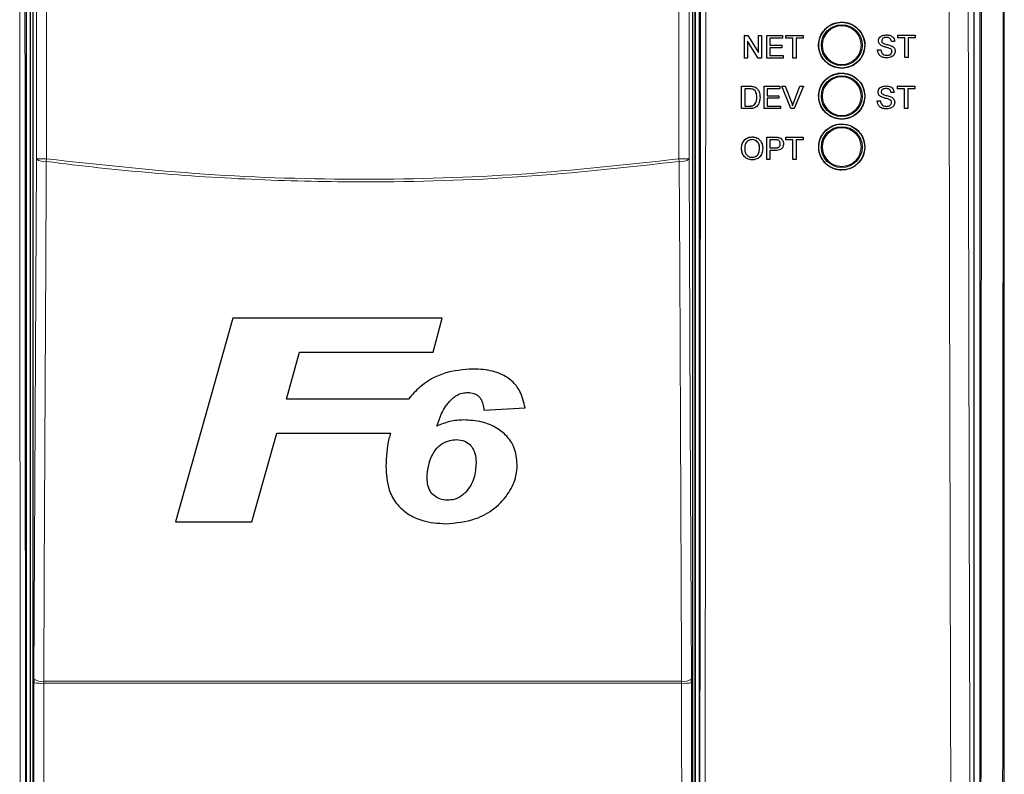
# Paper-space layout 'Blatt3' of a CAD drawing. Header units: millimetres. Extents: x 5 to 418, y 2 to 292.
# Tile 9 of 50: x 63 to 95, y 167 to 192. Entities that reach past the tile are written whole.
import ezdxf

# ---------------------------------------------------------------- set-up
doc = ezdxf.new("R2010")
doc.units = ezdxf.units.MM

psp = doc.layouts.new('Blatt3')

# ---------------------------------------------------------------- linework, layer by layer
at = {"color": 7, "linetype": 'Continuous', "lineweight": 25}
for p, q in [((93.9795, 222.2943), (93.9795, 152.9358)), ((93.8003, 153.114), (93.8003, 198.3266)), ((94.7837, 145.5581), (94.7837, 194.3759)), ((62.8003, 155.6161), (62.8003, 193.2817)), ((62.9337, 155.6149), (62.9337, 193.2483)), ((84.667, 193.2483), (84.667, 155.6149)), ((84.8003, 193.2817), (84.8003, 155.6161)), ((63.0063, 193.0924), (63.0063, 155.7708)), ((84.5944, 155.7708), (84.5944, 193.0924)), ((86.2815, 191.4279), (86.281, 191.4279)), ((86.2815, 190.6945), (86.2815, 191.4279)), ((86.2815, 191.4279), (86.3907, 191.4279)), ((86.3907, 191.4279), (86.7417, 190.8807)), ((86.7417, 191.4279), (86.7414, 191.4279)), ((86.7417, 190.8807), (86.7417, 191.4279)), ((86.7417, 191.4279), (86.845, 191.4279)), ((86.845, 191.4279), (86.845, 190.6945)), ((87.0141, 191.4279), (87.0138, 191.4279)), ((87.0141, 190.6945), (87.0141, 191.4279)), ((87.0141, 191.4279), (87.5306, 191.4279)), ((87.5306, 191.3433), (87.1174, 191.3433)), ((87.1174, 191.3433), (87.1174, 191.1176)), ((87.5306, 191.4279), (87.5306, 191.3433)), ((87.6339, 191.3433), (87.6337, 191.3433)), ((87.6339, 191.4279), (87.6338, 191.4279)), ((87.6339, 191.3433), (87.6339, 191.4279)), ((87.6339, 191.4279), (88.2069, 191.4279)), ((87.8687, 191.3433), (87.6339, 191.3433)), ((87.8687, 190.6945), (87.8687, 191.3433)), ((88.2069, 191.3433), (87.9721, 191.3433)), ((87.9721, 191.3433), (87.9721, 190.6945)), ((88.2069, 191.4279), (88.2069, 191.3433)), ((90.9239, 191.4527), (90.9237, 191.4527)), ((91.299, 191.3587), (91.2985, 191.3587)), ((91.299, 191.4433), (91.2986, 191.4433)), ((91.299, 191.3587), (91.299, 191.4433)), ((91.299, 191.4433), (91.872, 191.4433)), ((91.5338, 191.3587), (91.299, 191.3587)), ((91.5331, 190.71), (91.5331, 191.2992)), ((91.5338, 190.71), (91.5338, 191.3587)), ((91.872, 191.3587), (91.6371, 191.3587)), ((91.6371, 191.3587), (91.6371, 190.71)), ((91.872, 191.4433), (91.872, 191.3587)), ((86.7359, 190.6945), (86.3848, 191.2418)), ((86.3848, 191.2418), (86.3848, 190.6945)), ((87.1174, 191.1176), (87.5025, 191.1176)), ((87.5025, 191.033), (87.1174, 191.033)), ((87.1174, 191.033), (87.1174, 190.7792)), ((87.5025, 191.1176), (87.5025, 191.033)), ((90.6414, 190.9638), (90.6407, 190.9638)), ((90.6414, 190.9638), (90.7447, 190.9638)), ((90.6696, 191.2519), (90.6692, 191.2519)), ((90.7778, 191.0934), (90.7772, 191.0934)), ((91.033, 191.0121), (91.0323, 191.0121)), ((91.0923, 191.2365), (91.0918, 191.2365)), ((91.1956, 191.2365), (91.0923, 191.2365)), ((86.28, 190.6945), (86.28, 190.6955)), ((86.2815, 190.6945), (86.28, 190.6945)), ((86.3848, 190.6945), (86.2815, 190.6945)), ((86.7359, 190.6945), (86.7345, 190.6945)), ((86.845, 190.6945), (86.7359, 190.6945)), ((87.0141, 190.6945), (87.0128, 190.6945)), ((87.5494, 190.6945), (87.0141, 190.6945)), ((87.1174, 190.7792), (87.5494, 190.7792)), ((87.5494, 190.7792), (87.5494, 190.6945)), ((87.8687, 190.6945), (87.8676, 190.6945)), ((87.9721, 190.6945), (87.8687, 190.6945)), ((90.9483, 190.7006), (90.9476, 190.7006)), ((91.1111, 190.9131), (91.1104, 190.9131)), ((91.5338, 190.71), (91.5331, 190.71)), ((91.6371, 190.71), (91.5338, 190.71)), ((86.1922, 189.0391), (86.1934, 189.772)), ((86.1934, 189.772), (86.1924, 189.773)), ((86.1934, 189.772), (86.444, 189.7719)), ((86.2966, 189.6874), (86.2957, 189.1237)), ((86.4451, 189.6874), (86.2966, 189.6874)), ((86.5734, 189.7613), (86.5724, 189.7623)), ((86.6799, 189.7089), (86.6789, 189.7099)), ((86.6937, 189.6964), (86.6925, 189.6975)), ((86.9262, 189.7718), (86.9251, 189.7728)), ((86.9251, 189.0389), (86.9262, 189.7718)), ((86.9262, 189.7718), (87.443, 189.7716)), ((87.0294, 189.6872), (87.0291, 189.4617)), ((87.4428, 189.6871), (87.0294, 189.6872)), ((87.443, 189.7716), (87.4418, 189.7727)), ((87.443, 189.7716), (87.4428, 189.6871)), ((87.5095, 189.7716), (87.5083, 189.7727)), ((87.8039, 189.0386), (87.5095, 189.7716)), ((87.5095, 189.7716), (87.6215, 189.7716)), ((87.6215, 189.7716), (87.6203, 189.7727)), ((87.6215, 189.7716), (87.82, 189.2462)), ((87.8988, 189.2474), (88.0995, 189.7726)), ((87.9, 189.2462), (88.1007, 189.7714)), ((88.2127, 189.7714), (87.9159, 189.0386)), ((88.1007, 189.7714), (88.0995, 189.7726)), ((88.0995, 189.7726), (88.2115, 189.7726)), ((88.1007, 189.7714), (88.2127, 189.7714)), ((88.2127, 189.7714), (88.2115, 189.7726)), ((90.91, 189.7816), (90.9099, 189.7816)), ((91.2851, 189.6876), (91.2846, 189.6876)), ((91.2851, 189.7722), (91.2847, 189.7722)), ((91.2851, 189.6876), (91.2851, 189.7722)), ((91.2851, 189.7722), (91.8581, 189.7722)), ((91.5199, 189.6876), (91.2851, 189.6876)), ((91.5199, 189.0389), (91.5199, 189.6876)), ((91.8581, 189.6876), (91.6233, 189.6876)), ((91.6233, 189.6876), (91.6233, 189.0389)), ((91.8581, 189.7722), (91.8581, 189.6876)), ((86.6908, 189.411), (86.6898, 189.412)), ((87.029, 189.3771), (87.0286, 189.1234)), ((87.4142, 189.377), (87.029, 189.3771)), ((87.0291, 189.4617), (87.4143, 189.4616)), ((87.4143, 189.4616), (87.4132, 189.4626)), ((87.4143, 189.4616), (87.4142, 189.377)), ((90.6557, 189.5808), (90.6553, 189.5808)), ((90.7638, 189.4223), (90.7633, 189.4223)), ((91.0784, 189.5654), (91.0779, 189.5654)), ((91.1817, 189.5654), (91.0784, 189.5654)), ((91.5192, 189.0389), (91.5192, 189.6291)), ((86.1922, 189.0391), (86.1913, 189.04)), ((86.4547, 189.039), (86.1922, 189.0391)), ((86.2957, 189.1237), (86.4468, 189.1236)), ((86.6199, 189.1754), (86.619, 189.1763)), ((86.9251, 189.0389), (86.9241, 189.0399)), ((87.4606, 189.0387), (86.9251, 189.0389)), ((87.0286, 189.1234), (87.4608, 189.1233)), ((87.4608, 189.1233), (87.4597, 189.1244)), ((87.4608, 189.1233), (87.4606, 189.0387)), ((87.8039, 189.0386), (87.8027, 189.0398)), ((87.9159, 189.0386), (87.8039, 189.0386)), ((87.9, 189.2462), (87.8988, 189.2474)), ((90.6275, 189.2927), (90.6268, 189.2927)), ((90.6275, 189.2927), (90.7308, 189.2927)), ((90.9344, 189.0295), (90.9337, 189.0295)), ((91.0191, 189.3411), (91.0184, 189.3411)), ((91.0972, 189.2421), (91.0965, 189.2421)), ((91.5199, 189.0389), (91.5192, 189.0389)), ((91.6233, 189.0389), (91.5199, 189.0389)), ((86.5376, 188.1116), (86.5362, 188.1129)), ((87.0142, 187.7565), (87.0148, 188.1035)), ((87.0162, 188.1022), (87.0148, 188.1035)), ((87.0148, 188.1035), (87.284, 188.1035)), ((87.015, 187.3694), (87.0162, 188.1022)), ((87.0162, 188.1022), (87.2854, 188.1022)), ((87.394, 188.0953), (87.3926, 188.0966)), ((87.6346, 188.0305), (87.6347, 188.1035)), ((87.6362, 188.1022), (87.6347, 188.1035)), ((87.6347, 188.1035), (88.2077, 188.1035)), ((87.636, 188.0177), (87.6362, 188.1022)), ((87.6362, 188.1022), (88.2091, 188.1022)), ((88.2091, 188.1022), (88.2077, 188.1035)), ((88.2091, 188.1022), (88.209, 188.0177)), ((87.1194, 188.0177), (87.119, 187.7546)), ((87.119, 187.7546), (87.2957, 187.7546)), ((87.2944, 188.0177), (87.1194, 188.0177)), ((87.4574, 187.8886), (87.4559, 187.8899)), ((87.4964, 188.0498), (87.4948, 188.0513)), ((87.636, 188.0177), (87.6346, 188.0189)), ((87.8709, 188.0177), (87.636, 188.0177)), ((87.8698, 187.3694), (87.8709, 188.0177)), ((87.9742, 188.0177), (87.9731, 187.3694)), ((88.209, 188.0177), (87.9742, 188.0177)), ((86.189, 187.7261), (86.1876, 187.7274)), ((86.5357, 187.4446), (86.5342, 187.4459)), ((86.7808, 187.7354), (86.7794, 187.7366)), ((87.1188, 187.6701), (87.1184, 187.3694)), ((87.2983, 187.6701), (87.1188, 187.6701)), ((87.015, 187.3694), (87.0137, 187.3706)), ((87.1184, 187.3694), (87.015, 187.3694)), ((87.8698, 187.3694), (87.8685, 187.3706)), ((87.9731, 187.3694), (87.8698, 187.3694)), ((69.5484, 182.1838), (67.6774, 175.5171)), ((76.3954, 182.1838), (69.5484, 182.1838)), ((76.1016, 181.0727), (76.3954, 182.1838)), ((71.3046, 179.5342), (71.7373, 181.0727)), ((71.7373, 181.0727), (76.1016, 181.0727)), ((75.2921, 179.5342), (71.3046, 179.5342)), ((77.7628, 179.171), (79.1089, 179.2521)), ((70.1788, 175.5171), (70.9934, 178.4231)), ((70.9934, 178.4231), (74.7078, 178.4231)), ((67.6774, 175.5171), (70.1788, 175.5171)), ((63.0488, 170.3834), (63.0484, 170.2524)), ((84.5523, 170.2524), (84.5519, 170.3834))]:
    psp.add_line(p, q, dxfattribs=at)
at = {"color": 7, "linetype": 'Continuous', "lineweight": 18}
for p, q in [((62.9191, 193.2483), (62.9191, 155.6149)), ((84.6816, 155.6149), (84.6816, 193.2483)), ((63.1284, 187.3952), (63.1284, 192.9702)), ((63.4617, 192.9702), (63.4617, 187.3952)), ((84.1389, 187.3952), (84.1389, 192.9702)), ((84.4722, 192.9702), (84.4722, 187.3952)), ((86.444, 189.7719), (86.4429, 189.7729)), ((86.4468, 189.1236), (86.4458, 189.1245)), ((87.2854, 188.1022), (87.284, 188.1035)), ((87.2957, 187.7546), (87.2943, 187.7559)), ((63.1284, 187.3952), (63.4617, 187.3952)), ((63.4506, 187.3089), (63.4617, 187.3952)), ((84.15, 187.3089), (84.1389, 187.3952)), ((84.4722, 187.3952), (84.1389, 187.3952)), ((63.0326, 155.7972), (63.0484, 170.2524)), ((63.3699, 170.2316), (63.3707, 170.2971)), ((84.2307, 170.2316), (63.3699, 170.2316)), ((63.3707, 170.2971), (84.23, 170.2971)), ((84.2307, 170.2316), (84.23, 170.2971)), ((84.5523, 170.2524), (84.568, 155.7972))]:
    psp.add_line(p, q, dxfattribs=at)
at = {"color": 7, "linetype": 'Continuous', "lineweight": 18, "flags": 128}
for points in [[(63.0488, 170.3834), (63.0887, 178.9112), (63.1284, 187.3952)], [(63.4506, 187.3089), (63.4476, 186.6651), (63.4355, 184.0895), (63.3871, 173.7872), (63.3707, 170.2971)], [(84.23, 170.2971), (84.2269, 170.941), (84.2148, 173.5166), (84.1664, 183.8189), (84.15, 187.3089)], [(84.4722, 187.3952), (84.512, 178.9112), (84.5519, 170.3834)], [(63.3699, 170.2316), (63.3692, 169.5663), (63.3663, 166.9048), (63.3541, 155.7764)], [(84.2465, 155.7764), (84.2458, 156.4418), (84.2429, 159.1032), (84.2307, 170.2316)]]:
    psp.add_lwpolyline(points, dxfattribs=at)
at = {"color": 7, "linetype": 'Continuous', "lineweight": 25}
for centre, radius in [((89.467, 191.1149), 0.75), ((89.467, 191.1149), 0.6667), ((89.467, 189.4483), 0.75), ((89.467, 189.4483), 0.6667), ((89.467, 187.7816), 0.75), ((89.467, 187.7816), 0.6667)]:
    psp.add_circle(centre, radius, dxfattribs=at)
at = {"color": 7, "linetype": 'Continuous', "lineweight": 18}
for centre in [(89.467, 191.1149), (89.467, 189.4483), (89.467, 187.7816)]:
    psp.add_circle(centre, 0.6316, dxfattribs=at)
for centre, radius, start, end in [((63.3814, 187.6953), 0.3925, 229.8636, 280.15468), ((84.2192, 187.6953), 0.3925, 259.84532, 310.1364), ((63.3016, 170.6831), 0.3921, 229.84864, 280.14668), ((84.299, 170.6831), 0.3921, 259.85332, 310.15136), ((63.2952, 171.5749), 1.3454, 259.42891, 273.18402), ((84.3054, 171.5749), 1.3454, 266.81598, 280.57109)]:
    psp.add_arc(centre, radius, start, end, dxfattribs=at)
for points, knots in [([(93.0765, 153.1664), (93.075, 153.6098), (93.0671, 155.827), (93.0361, 165.1419), (92.9998, 178.4462), (92.9808, 189.9837), (92.9735, 194.413)], [0, 0, 0, 0, 0.0322876, 0.1614382, 0.6780666, 1, 1, 1, 1]), ([(93.6006, 194.4313), (93.6123, 187.5577), (93.6357, 173.8078), (93.6807, 160.0776), (93.7032, 153.2111)], [0, 0, 0, 0, 0.4998997, 1, 1, 1, 1]), ([(94.0077, 152.9075), (94.0115, 156.646), (94.0191, 164.1235), (94.0301, 177.9763), (94.0349, 188.0946), (94.038, 194.469)], [0, 0, 0, 0, 0.2700569, 0.5401438, 1, 1, 1, 1]), ([(94.7464, 194.3759), (94.7433, 188.0236), (94.7385, 177.9256), (94.7275, 164.0902), (94.7199, 156.6081), (94.7161, 152.8669)], [0, 0, 0, 0, 0.4588365, 0.7294033, 1, 1, 1, 1]), ([(62.612, 155.525), (62.6119, 155.6359), (62.6113, 156.1903), (62.6087, 158.5189), (62.5988, 167.8354), (62.5885, 179.8807), (62.583, 190.1562), (62.5812, 193.3237)], [0, 0, 0, 0, 0.0088087, 0.0440433, 0.1849823, 0.7487663, 1, 1, 1, 1]), ([(62.7535, 193.3285), (62.7552, 190.1776), (62.7587, 183.8757), (62.7657, 174.4259), (62.774, 164.9782), (62.7809, 158.6834), (62.7843, 155.5358)], [0, 0, 0, 0, 0.24994801, 0.4999168, 0.749948, 1, 1, 1, 1]), ([(84.8163, 155.5358), (84.823, 161.8295), (84.8362, 174.419), (84.8435, 187.0246), (84.8471, 193.3285)], [0, 0, 0, 0, 0.4999168, 1, 1, 1, 1]), ([(85.0194, 193.3237), (85.0194, 193.2127), (85.0191, 192.6573), (85.0179, 190.325), (85.0126, 180.9963), (85.0032, 168.9487), (84.9921, 158.6879), (84.9886, 155.525)], [0, 0, 0, 0, 0.0088087, 0.0440433, 0.1849823, 0.7487663, 1, 1, 1, 1]), ([(84.15, 187.3089), (82.4432, 187.1206), (79.0226, 186.7431), (74.9993, 186.6269), (71.5354, 186.6603), (68.6341, 186.7857), (65.7456, 187.0287), (64.0211, 187.2393), (63.4506, 187.3089)], [0, 0, 0, 0, 0.24814358, 0.4972894, 0.58114341, 0.7488807, 0.91692928, 1, 1, 1, 1]), ([(63.4617, 187.3952), (65.1852, 187.205), (68.6392, 186.8238), (73.8304, 186.6817), (79.0098, 186.8285), (82.4269, 187.206), (84.1389, 187.3952)], [0, 0, 0, 0, 0.25082221, 0.50268195, 0.75083429, 1, 1, 1, 1])]:
    psp.add_open_spline(points, degree=3, knots=knots, dxfattribs=at)
at = {"color": 7, "linetype": 'Continuous', "lineweight": 25}
for points, knots in [([(88.9324, 191.6502), (88.8782, 191.5843), (88.7699, 191.4526), (88.7018, 191.201), (88.7153, 190.9441), (88.8145, 190.7051), (88.9869, 190.5125), (89.2137, 190.3876), (89.4692, 190.345), (89.7243, 190.3895), (89.9501, 190.5159), (90.1212, 190.7098), (90.2184, 190.9492), (90.2311, 191.2071), (90.1578, 191.4547), (90.0065, 191.6644), (89.7943, 191.8123), (89.5445, 191.8818), (89.2868, 191.8637), (89.076, 191.7766), (88.9723, 191.6853), (88.9324, 191.6502)], [0, 0, 0, 0, 0.05356912, 0.10713778, 0.16072478, 0.21437646, 0.26810738, 0.32189954, 0.37570971, 0.42948642, 0.48319093, 0.5368144, 0.59038353, 0.64395056, 0.69757055, 0.75127575, 0.80505943, 0.85887833, 0.91267304, 0.96639642, 1, 1, 1, 1]), ([(90.6689, 191.2519), (90.6714, 191.2745), (90.6763, 191.3197), (90.7128, 191.3789), (90.7921, 191.4401), (90.8692, 191.4475), (90.9233, 191.4527)], [0, 0, 0, 0, 0.1870287, 0.3741238, 0.5611402, 1, 1, 1, 1]), ([(90.6696, 191.2519), (90.672, 191.2745), (90.6769, 191.3197), (90.7135, 191.3789), (90.7928, 191.4401), (90.8699, 191.4475), (90.9239, 191.4527)], [0, 0, 0, 0, 0.1870287, 0.3741238, 0.5611402, 1, 1, 1, 1]), ([(90.9281, 191.3681), (90.9081, 191.3674), (90.8683, 191.3659), (90.8154, 191.3454), (90.7794, 191.3057), (90.7751, 191.2743), (90.7729, 191.2586)], [0, 0, 0, 0, 0.2812903, 0.5608202, 0.7806803, 1, 1, 1, 1]), ([(90.9239, 191.4527), (90.9603, 191.4504), (91.0327, 191.4458), (91.1265, 191.3997), (91.1838, 191.3218), (91.1917, 191.2649), (91.1956, 191.2365)], [0, 0, 0, 0, 0.2807972, 0.5601508, 0.7798767, 1, 1, 1, 1]), ([(91.0916, 191.2365), (91.0877, 191.2584), (91.0798, 191.3021), (91.0207, 191.362), (90.9628, 191.3658), (90.9274, 191.3681)], [0, 0, 0, 0, 0.2810967, 0.5602874, 1, 1, 1, 1]), ([(91.0923, 191.2365), (91.0884, 191.2584), (91.0805, 191.3021), (91.0214, 191.362), (90.9635, 191.3658), (90.9281, 191.3681)], [0, 0, 0, 0, 0.2810967, 0.5602874, 1, 1, 1, 1]), ([(90.9476, 190.7006), (90.9049, 190.7027), (90.8198, 190.7071), (90.7126, 190.7684), (90.6522, 190.8636), (90.6445, 190.9304), (90.6407, 190.9638)], [0, 0, 0, 0, 0.2808135, 0.5595629, 0.7796198, 1, 1, 1, 1]), ([(90.9483, 190.7006), (90.9056, 190.7027), (90.8205, 190.7071), (90.7133, 190.7684), (90.6529, 190.8636), (90.6452, 190.9304), (90.6414, 190.9638)], [0, 0, 0, 0, 0.28081353, 0.55956288, 0.77961982, 1, 1, 1, 1]), ([(90.7771, 191.0934), (90.7606, 191.1027), (90.7277, 191.1214), (90.6806, 191.1729), (90.6733, 191.222), (90.6689, 191.2519)], [0, 0, 0, 0, 0.2814452, 0.5622732, 1, 1, 1, 1]), ([(90.7778, 191.0934), (90.7613, 191.1027), (90.7284, 191.1214), (90.6813, 191.1729), (90.674, 191.222), (90.6696, 191.2519)], [0, 0, 0, 0, 0.2814452, 0.5622732, 1, 1, 1, 1]), ([(90.7447, 190.9638), (90.7489, 190.9358), (90.7572, 190.8801), (90.8115, 190.8192), (90.878, 190.7898), (90.9218, 190.7867), (90.9438, 190.7852)], [0, 0, 0, 0, 0.28063197, 0.55867442, 0.77919731, 1, 1, 1, 1]), ([(90.7729, 191.2586), (90.7742, 191.245), (90.7764, 191.2205), (90.7922, 191.202), (90.7992, 191.1939)], [0, 0, 0, 0, 0.5596169, 1, 1, 1, 1]), ([(91.0323, 191.0121), (91.0034, 191.0214), (90.9557, 191.0368), (90.8881, 191.0538), (90.8313, 191.0701), (90.7952, 191.0856), (90.7771, 191.0934)], [0, 0, 0, 0, 0.3399393, 0.5600249, 0.7800825, 1, 1, 1, 1]), ([(91.033, 191.0121), (91.0041, 191.0214), (90.9564, 191.0368), (90.8888, 191.0538), (90.832, 191.0701), (90.7958, 191.0856), (90.7778, 191.0934)], [0, 0, 0, 0, 0.33993933, 0.56002492, 0.78008245, 1, 1, 1, 1]), ([(90.7992, 191.1939), (90.8301, 191.1784), (90.8813, 191.1528), (90.9591, 191.136), (91.0242, 191.1189), (91.0663, 191.1032), (91.0873, 191.0954)], [0, 0, 0, 0, 0.3384083, 0.5589741, 0.7795351, 1, 1, 1, 1]), ([(91.1104, 190.9131), (91.1092, 190.9258), (91.1069, 190.9511), (91.08, 190.9896), (91.0504, 191.0036), (91.0323, 191.0121)], [0, 0, 0, 0, 0.2800885, 0.5599705, 1, 1, 1, 1]), ([(91.1111, 190.9131), (91.1099, 190.9258), (91.1075, 190.9511), (91.0807, 190.9896), (91.0511, 191.0036), (91.033, 191.0121)], [0, 0, 0, 0, 0.2800885, 0.5599705, 1, 1, 1, 1]), ([(91.0873, 191.0954), (91.1067, 191.0856), (91.1455, 191.0659), (91.1875, 191.0209), (91.2109, 190.9693), (91.2133, 190.9352), (91.2144, 190.9181)], [0, 0, 0, 0, 0.2803713, 0.5599089, 0.7798589, 1, 1, 1, 1]), ([(90.9431, 190.7852), (90.9651, 190.7866), (91.0089, 190.7893), (91.0656, 190.8163), (91.1029, 190.8614), (91.1079, 190.8959), (91.1104, 190.9131)], [0, 0, 0, 0, 0.2809172, 0.5608127, 0.7805018, 1, 1, 1, 1]), ([(90.9438, 190.7852), (90.9657, 190.7866), (91.0096, 190.7893), (91.0663, 190.8163), (91.1036, 190.8614), (91.1086, 190.8959), (91.1111, 190.9131)], [0, 0, 0, 0, 0.28091717, 0.56081274, 0.7805018, 1, 1, 1, 1]), ([(91.2144, 190.9181), (91.2086, 190.8824), (91.1968, 190.8109), (91.0975, 190.7177), (91.0049, 190.7071), (90.9483, 190.7006)], [0, 0, 0, 0, 0.2799417, 0.5600797, 1, 1, 1, 1]), ([(88.9326, 189.9825), (88.8786, 189.9167), (88.7705, 189.785), (88.7026, 189.5337), (88.7163, 189.2771), (88.8156, 189.0385), (88.9879, 188.8462), (89.2146, 188.7217), (89.4698, 188.6793), (89.7246, 188.7239), (89.95, 188.8504), (90.1207, 189.0442), (90.2176, 189.2833), (90.2301, 189.5409), (90.1567, 189.7882), (90.0055, 189.9975), (89.7933, 190.1451), (89.5438, 190.2143), (89.2865, 190.196), (89.0759, 190.1088), (88.9724, 190.0176), (88.9326, 189.9825)], [0, 0, 0, 0, 0.053566, 0.1071314, 0.1607186, 0.214375, 0.2681131, 0.3219118, 0.3757251, 0.4295001, 0.4831988, 0.5368148, 0.5903782, 0.6439436, 0.697567, 0.7512791, 0.8050701, 0.8588935, 0.9126879, 0.9664063, 1, 1, 1, 1]), ([(86.444, 189.7719), (86.4683, 189.7718), (86.5118, 189.7716), (86.5546, 189.7645), (86.5734, 189.7613)], [0, 0, 0, 0, 0.56017401, 1, 1, 1, 1]), ([(86.5662, 189.6722), (86.544, 189.6777), (86.5042, 189.6874), (86.4632, 189.6874), (86.4451, 189.6874)], [0, 0, 0, 0, 0.5592546, 1, 1, 1, 1]), ([(86.5722, 189.7625), (86.5939, 189.7563), (86.6327, 189.7451), (86.6646, 189.7208), (86.6787, 189.71)], [0, 0, 0, 0, 0.5598465, 1, 1, 1, 1]), ([(86.5734, 189.7613), (86.5951, 189.7551), (86.6339, 189.744), (86.6659, 189.7196), (86.6799, 189.7089)], [0, 0, 0, 0, 0.5598465, 1, 1, 1, 1]), ([(86.6799, 189.7089), (86.7014, 189.6866), (86.7445, 189.6419), (86.7861, 189.5373), (86.7911, 189.4579), (86.7941, 189.4093)], [0, 0, 0, 0, 0.279769, 0.5599289, 1, 1, 1, 1]), ([(90.655, 189.5808), (90.6574, 189.6034), (90.6624, 189.6486), (90.6989, 189.7079), (90.7782, 189.769), (90.8553, 189.7764), (90.9094, 189.7816)], [0, 0, 0, 0, 0.1870287, 0.3741238, 0.5611402, 1, 1, 1, 1]), ([(90.6557, 189.5808), (90.6581, 189.6034), (90.663, 189.6486), (90.6996, 189.7079), (90.7789, 189.769), (90.856, 189.7764), (90.91, 189.7816)], [0, 0, 0, 0, 0.1870287, 0.3741238, 0.5611402, 1, 1, 1, 1]), ([(90.9142, 189.697), (90.8942, 189.6963), (90.8544, 189.6949), (90.8015, 189.6743), (90.7654, 189.6347), (90.7611, 189.6033), (90.759, 189.5876)], [0, 0, 0, 0, 0.28129027, 0.56082021, 0.78068028, 1, 1, 1, 1]), ([(90.91, 189.7816), (90.9464, 189.7793), (91.0188, 189.7748), (91.1126, 189.7287), (91.1699, 189.6508), (91.1778, 189.5939), (91.1817, 189.5654)], [0, 0, 0, 0, 0.28079722, 0.56015084, 0.77987671, 1, 1, 1, 1]), ([(91.0777, 189.5654), (91.0738, 189.5873), (91.0659, 189.631), (91.0068, 189.691), (90.9489, 189.6947), (90.9135, 189.697)], [0, 0, 0, 0, 0.2810967, 0.5602874, 1, 1, 1, 1]), ([(91.0784, 189.5654), (91.0745, 189.5873), (91.0666, 189.631), (91.0075, 189.691), (90.9496, 189.6947), (90.9142, 189.697)], [0, 0, 0, 0, 0.2810967, 0.5602874, 1, 1, 1, 1]), ([(86.7941, 189.4093), (86.7903, 189.3558), (86.7828, 189.2491), (86.708, 189.1113), (86.5813, 189.0442), (86.497, 189.0408), (86.4547, 189.039)], [0, 0, 0, 0, 0.28084, 0.5599517, 0.7790685, 1, 1, 1, 1]), ([(86.6908, 189.411), (86.6876, 189.4691), (86.6831, 189.5502), (86.6247, 189.6377), (86.5857, 189.6607), (86.5662, 189.6722)], [0, 0, 0, 0, 0.5591497, 0.7800403, 1, 1, 1, 1]), ([(86.6896, 189.4121), (86.6855, 189.4693), (86.6799, 189.549), (86.6368, 189.624), (86.616, 189.6379), (86.614, 189.6393)], [0, 0, 0, 0, 0.6949859, 0.9695382, 1, 1, 1, 1]), ([(86.6187, 189.1765), (86.6433, 189.2172), (86.6874, 189.29), (86.6889, 189.3747), (86.6896, 189.4121)], [0, 0, 0, 0, 0.5574522, 1, 1, 1, 1]), ([(86.6199, 189.1754), (86.6445, 189.216), (86.6886, 189.2889), (86.6901, 189.3735), (86.6908, 189.411)], [0, 0, 0, 0, 0.55745225, 1, 1, 1, 1]), ([(90.7632, 189.4223), (90.7467, 189.4317), (90.7138, 189.4503), (90.6667, 189.5018), (90.6594, 189.5509), (90.655, 189.5808)], [0, 0, 0, 0, 0.2814452, 0.5622732, 1, 1, 1, 1]), ([(90.7638, 189.4223), (90.7474, 189.4317), (90.7145, 189.4503), (90.6674, 189.5018), (90.6601, 189.5509), (90.6557, 189.5808)], [0, 0, 0, 0, 0.2814452, 0.5622732, 1, 1, 1, 1]), ([(90.759, 189.5876), (90.7603, 189.5739), (90.7625, 189.5495), (90.7783, 189.531), (90.7853, 189.5228)], [0, 0, 0, 0, 0.5596169, 1, 1, 1, 1]), ([(91.0184, 189.3411), (90.9895, 189.3504), (90.9418, 189.3657), (90.8742, 189.3827), (90.8174, 189.399), (90.7813, 189.4146), (90.7632, 189.4223)], [0, 0, 0, 0, 0.3399393, 0.5600249, 0.7800825, 1, 1, 1, 1]), ([(91.0191, 189.3411), (90.9902, 189.3504), (90.9425, 189.3657), (90.8749, 189.3827), (90.8181, 189.399), (90.7819, 189.4146), (90.7638, 189.4223)], [0, 0, 0, 0, 0.33993933, 0.56002492, 0.78008245, 1, 1, 1, 1]), ([(90.7853, 189.5228), (90.8162, 189.5073), (90.8674, 189.4817), (90.9452, 189.4649), (91.0103, 189.4478), (91.0524, 189.4322), (91.0734, 189.4244)], [0, 0, 0, 0, 0.3384083, 0.5589741, 0.7795351, 1, 1, 1, 1]), ([(91.0734, 189.4244), (91.0928, 189.4145), (91.1315, 189.3949), (91.1736, 189.3498), (91.197, 189.2983), (91.1994, 189.2641), (91.2005, 189.2471)], [0, 0, 0, 0, 0.2803713, 0.5599089, 0.7798589, 1, 1, 1, 1]), ([(86.4456, 189.1248), (86.4812, 189.1248), (86.5445, 189.1248), (86.5961, 189.1608), (86.6187, 189.1765)], [0, 0, 0, 0, 0.561861, 1, 1, 1, 1]), ([(86.4468, 189.1236), (86.4824, 189.1236), (86.5457, 189.1237), (86.5973, 189.1596), (86.6199, 189.1754)], [0, 0, 0, 0, 0.561861, 1, 1, 1, 1]), ([(87.82, 189.2462), (87.8282, 189.2244), (87.8428, 189.1853), (87.8548, 189.1454), (87.8601, 189.1279)], [0, 0, 0, 0, 0.5599982, 1, 1, 1, 1]), ([(87.8589, 189.129), (87.8657, 189.1513), (87.8778, 189.1912), (87.8924, 189.2302), (87.8988, 189.2474)], [0, 0, 0, 0, 0.5599723, 1, 1, 1, 1]), ([(87.8601, 189.1279), (87.8669, 189.1502), (87.879, 189.19), (87.8936, 189.229), (87.9, 189.2462)], [0, 0, 0, 0, 0.5599723, 1, 1, 1, 1]), ([(90.9337, 189.0295), (90.891, 189.0317), (90.8059, 189.036), (90.6987, 189.0974), (90.6383, 189.1926), (90.6306, 189.2593), (90.6268, 189.2927)], [0, 0, 0, 0, 0.2808135, 0.5595629, 0.7796198, 1, 1, 1, 1]), ([(90.9344, 189.0295), (90.8917, 189.0317), (90.8065, 189.036), (90.6994, 189.0974), (90.639, 189.1926), (90.6313, 189.2593), (90.6275, 189.2927)], [0, 0, 0, 0, 0.28081353, 0.55956288, 0.77961982, 1, 1, 1, 1]), ([(90.7308, 189.2927), (90.735, 189.2648), (90.7433, 189.2091), (90.7976, 189.1481), (90.8641, 189.1187), (90.9079, 189.1156), (90.9299, 189.1141)], [0, 0, 0, 0, 0.280632, 0.5586744, 0.7791973, 1, 1, 1, 1]), ([(90.9292, 189.1141), (90.9512, 189.1155), (90.995, 189.1183), (91.0517, 189.1452), (91.0891, 189.1904), (91.094, 189.2248), (91.0965, 189.2421)], [0, 0, 0, 0, 0.2809172, 0.5608127, 0.7805018, 1, 1, 1, 1]), ([(90.9299, 189.1141), (90.9518, 189.1155), (90.9957, 189.1183), (91.0524, 189.1452), (91.0897, 189.1904), (91.0947, 189.2248), (91.0972, 189.2421)], [0, 0, 0, 0, 0.28091717, 0.56081274, 0.7805018, 1, 1, 1, 1]), ([(91.2005, 189.2471), (91.1947, 189.2113), (91.1829, 189.1399), (91.0836, 189.0467), (90.991, 189.036), (90.9344, 189.0295)], [0, 0, 0, 0, 0.2799417, 0.5600797, 1, 1, 1, 1]), ([(91.0965, 189.2421), (91.0953, 189.2547), (91.093, 189.28), (91.0661, 189.3186), (91.0365, 189.3325), (91.0184, 189.3411)], [0, 0, 0, 0, 0.2800885, 0.5599705, 1, 1, 1, 1]), ([(91.0972, 189.2421), (91.096, 189.2547), (91.0936, 189.28), (91.0668, 189.3186), (91.0372, 189.3325), (91.0191, 189.3411)], [0, 0, 0, 0, 0.2800885, 0.5599705, 1, 1, 1, 1]), ([(88.933, 188.3148), (88.879, 188.249), (88.7711, 188.1175), (88.7035, 187.8665), (88.7174, 187.6102), (88.8166, 187.372), (88.9889, 187.18), (89.2154, 187.0558), (89.4703, 187.0136), (89.7248, 187.0584), (89.9498, 187.1848), (90.1202, 187.3785), (90.2168, 187.6173), (90.2291, 187.8746), (90.1556, 188.1215), (90.0044, 188.3305), (89.7925, 188.4778), (89.5432, 188.5467), (89.2862, 188.5283), (89.076, 188.4411), (88.9727, 188.3499), (88.933, 188.3148)], [0, 0, 0, 0, 0.053563, 0.1071253, 0.1607129, 0.2143741, 0.2681195, 0.3219247, 0.375741, 0.4295142, 0.4832069, 0.5368154, 0.590373, 0.6439371, 0.697564, 0.7512832, 0.8050816, 0.8589094, 0.9127032, 0.9664164, 1, 1, 1, 1]), ([(86.1876, 187.7274), (86.1913, 187.7824), (86.1987, 187.8921), (86.2844, 188.0253), (86.4068, 188.1024), (86.4931, 188.1094), (86.5362, 188.1129)], [0, 0, 0, 0, 0.2805704, 0.5595746, 0.7795608, 1, 1, 1, 1]), ([(86.189, 187.7261), (86.1927, 187.7811), (86.2001, 187.8908), (86.2859, 188.024), (86.4083, 188.1011), (86.4945, 188.1081), (86.5376, 188.1116)], [0, 0, 0, 0, 0.2805704, 0.5595746, 0.7795608, 1, 1, 1, 1]), ([(86.5362, 188.1129), (86.593, 188.111), (86.6605, 188.1088), (86.7079, 188.0658), (86.7154, 188.0589)], [0, 0, 0, 0, 0.8404856, 1, 1, 1, 1]), ([(86.5376, 188.1116), (86.5916, 188.1053), (86.6993, 188.0926), (86.8178, 187.989), (86.8758, 187.8615), (86.8813, 187.7769), (86.8841, 187.7346)], [0, 0, 0, 0, 0.2795644, 0.5585841, 0.7790872, 1, 1, 1, 1]), ([(87.284, 188.1035), (87.3043, 188.1034), (87.3407, 188.1033), (87.3767, 188.0986), (87.3926, 188.0966)], [0, 0, 0, 0, 0.5601005, 1, 1, 1, 1]), ([(87.2854, 188.1022), (87.3058, 188.1021), (87.3421, 188.102), (87.3781, 188.0974), (87.394, 188.0953)], [0, 0, 0, 0, 0.5601005, 1, 1, 1, 1]), ([(87.3926, 188.0966), (87.4202, 188.0914), (87.4587, 188.0842), (87.4842, 188.0559), (87.4914, 188.0478)], [0, 0, 0, 0, 0.71608878, 1, 1, 1, 1]), ([(87.394, 188.0953), (87.4205, 188.0888), (87.4735, 188.0759), (87.528, 188.0195), (87.5562, 187.9553), (87.5592, 187.9128), (87.5607, 187.8916)], [0, 0, 0, 0, 0.280013, 0.5589104, 0.7793956, 1, 1, 1, 1]), ([(86.5381, 188.0271), (86.4969, 188.0215), (86.4147, 188.0105), (86.3017, 187.8997), (86.2959, 187.7913), (86.2924, 187.725)], [0, 0, 0, 0, 0.2801277, 0.5596529, 1, 1, 1, 1]), ([(86.7808, 187.7354), (86.7784, 187.7754), (86.7735, 187.8551), (86.7188, 187.9561), (86.6322, 188.0172), (86.5695, 188.0238), (86.5381, 188.0271)], [0, 0, 0, 0, 0.2807967, 0.5600682, 0.779984, 1, 1, 1, 1]), ([(86.7794, 187.7366), (86.7768, 187.7763), (86.7716, 187.8554), (86.7216, 187.9555), (86.6646, 187.9884), (86.6422, 188.0013)], [0, 0, 0, 0, 0.37920083, 0.75634198, 1, 1, 1, 1]), ([(87.2943, 187.7559), (87.3167, 187.7567), (87.3614, 187.7582), (87.4216, 187.7847), (87.4522, 187.8369), (87.4547, 187.8722), (87.4559, 187.8899)], [0, 0, 0, 0, 0.28140074, 0.55975287, 0.77935575, 1, 1, 1, 1]), ([(87.3787, 188.0112), (87.3631, 188.0136), (87.3351, 188.0178), (87.3068, 188.0177), (87.2944, 188.0177)], [0, 0, 0, 0, 0.5595849, 1, 1, 1, 1]), ([(87.2957, 187.7546), (87.3181, 187.7554), (87.3628, 187.7569), (87.423, 187.7835), (87.4536, 187.8356), (87.4561, 187.8709), (87.4574, 187.8886)], [0, 0, 0, 0, 0.2814007, 0.5597529, 0.7793558, 1, 1, 1, 1]), ([(87.5607, 187.8916), (87.5567, 187.8549), (87.5488, 187.7818), (87.4552, 187.676), (87.3579, 187.6723), (87.2983, 187.6701)], [0, 0, 0, 0, 0.28075119, 0.55970847, 1, 1, 1, 1]), ([(87.4574, 187.8886), (87.4565, 187.9033), (87.4546, 187.9326), (87.4367, 187.9699), (87.4109, 187.9982), (87.3894, 188.0069), (87.3787, 188.0112)], [0, 0, 0, 0, 0.28026085, 0.5600775, 0.78014974, 1, 1, 1, 1]), ([(87.4559, 187.8899), (87.4549, 187.9045), (87.453, 187.9336), (87.4373, 187.9693), (87.4205, 187.985), (87.4144, 187.9907)], [0, 0, 0, 0, 0.3886713, 0.7767266, 1, 1, 1, 1]), ([(86.3555, 187.4156), (86.321, 187.4391), (86.2518, 187.4861), (86.1988, 187.6041), (86.1913, 187.6863), (86.1876, 187.7274)], [0, 0, 0, 0, 0.3325502, 0.6661656, 1, 1, 1, 1]), ([(86.536, 187.36), (86.483, 187.3661), (86.3773, 187.3782), (86.2603, 187.4784), (86.1997, 187.6018), (86.1926, 187.6847), (86.189, 187.7261)], [0, 0, 0, 0, 0.2796, 0.5587653, 0.7793103, 1, 1, 1, 1]), ([(86.2924, 187.725), (86.2948, 187.6857), (86.2996, 187.6075), (86.3585, 187.5119), (86.4434, 187.4533), (86.5049, 187.4475), (86.5357, 187.4446)], [0, 0, 0, 0, 0.2806566, 0.559885, 0.7798492, 1, 1, 1, 1]), ([(86.4279, 187.473), (86.4333, 187.4692), (86.4637, 187.4476), (86.5024, 187.4466), (86.5342, 187.4459)], [0, 0, 0, 0, 0.1780865, 1, 1, 1, 1]), ([(86.5342, 187.4459), (86.5744, 187.451), (86.6548, 187.4613), (86.7382, 187.5451), (86.7748, 187.6423), (86.7779, 187.7052), (86.7794, 187.7366)], [0, 0, 0, 0, 0.27910019, 0.55819199, 0.77880636, 1, 1, 1, 1]), ([(86.5357, 187.4446), (86.5759, 187.4497), (86.6562, 187.46), (86.7396, 187.5438), (86.7763, 187.641), (86.7793, 187.7039), (86.7808, 187.7354)], [0, 0, 0, 0, 0.2791002, 0.558192, 0.7788064, 1, 1, 1, 1]), ([(86.8841, 187.7346), (86.8794, 187.6809), (86.87, 187.5737), (86.7844, 187.4435), (86.6622, 187.3723), (86.5781, 187.3641), (86.536, 187.36)], [0, 0, 0, 0, 0.280353, 0.5595023, 0.7796353, 1, 1, 1, 1]), ([(77.4012, 180.5171), (77.0898, 180.493), (76.4642, 180.4444), (75.7388, 180.0328), (75.4131, 179.6693), (75.2921, 179.5342)], [0, 0, 0, 0, 0.3837768, 0.7711572, 1, 1, 1, 1]), ([(79.1089, 179.2521), (79.067, 179.436), (78.9938, 179.7569), (78.6976, 180.1371), (78.2827, 180.3952), (77.8296, 180.5039), (77.5157, 180.5136), (77.4012, 180.5171)], [0, 0, 0, 0, 0.242898, 0.4237478, 0.6045665, 0.8558512, 1, 1, 1, 1]), ([(76.7321, 179.5516), (76.7684, 179.5806), (76.8654, 179.6581), (77.0411, 179.735), (77.1815, 179.744), (77.2429, 179.7479)], [0, 0, 0, 0, 0.251222, 0.6721781, 1, 1, 1, 1]), ([(77.2429, 179.7479), (77.3083, 179.7435), (77.4223, 179.7358), (77.5665, 179.6578), (77.6759, 179.5376), (77.7372, 179.3666), (77.7541, 179.237), (77.7628, 179.171)], [0, 0, 0, 0, 0.2181803, 0.3806491, 0.5437188, 0.7674666, 1, 1, 1, 1]), ([(76.2203, 178.6442), (76.2764, 178.8047), (76.3618, 179.0488), (76.5408, 179.3541), (76.6677, 179.4851), (76.7321, 179.5516)], [0, 0, 0, 0, 0.4861531, 0.7393125, 1, 1, 1, 1]), ([(77.1037, 178.8505), (77.0272, 178.8478), (76.8741, 178.8426), (76.5714, 178.7923), (76.3605, 178.7033), (76.2203, 178.6442)], [0, 0, 0, 0, 0.25056736, 0.50164579, 1, 1, 1, 1]), ([(78.8525, 177.3881), (78.8346, 177.5856), (78.8037, 177.9253), (78.5268, 178.3351), (78.164, 178.6163), (77.6798, 178.8175), (77.3056, 178.8389), (77.1037, 178.8505)], [0, 0, 0, 0, 0.2335403, 0.4017202, 0.5694332, 0.7676612, 1, 1, 1, 1]), ([(74.7078, 178.4231), (74.6909, 178.3624), (74.5922, 178.0085), (74.5733, 177.6407), (74.5576, 177.3361)], [0, 0, 0, 0, 0.1717276, 1, 1, 1, 1]), ([(75.9038, 176.9925), (75.9268, 177.1934), (75.9623, 177.5044), (76.157, 177.8707), (76.3833, 178.0755), (76.6253, 178.1889), (76.7913, 178.2034), (76.8613, 178.2095)], [0, 0, 0, 0, 0.35580604, 0.55069973, 0.71563124, 0.87994781, 1, 1, 1, 1]), ([(76.8613, 178.2095), (76.9564, 178.1987), (77.1328, 178.1787), (77.3381, 178.0252), (77.4698, 177.8089), (77.5033, 177.6073), (77.5058, 177.4797), (77.5064, 177.4492)], [0, 0, 0, 0, 0.2466372, 0.4576364, 0.6531619, 0.9172678, 1, 1, 1, 1]), ([(77.5064, 177.4492), (77.4951, 177.2783), (77.4783, 177.0212), (77.339, 176.6973), (77.2264, 176.5586), (77.1688, 176.4877)], [0, 0, 0, 0, 0.4920825, 0.7400991, 1, 1, 1, 1]), ([(74.5576, 177.3361), (74.5707, 177.0733), (74.5922, 176.6427), (74.8793, 176.1033), (75.2688, 175.7553), (75.824, 175.5023), (76.2574, 175.4712), (76.5108, 175.453)], [0, 0, 0, 0, 0.25777917, 0.422516, 0.58704027, 0.75855437, 1, 1, 1, 1]), ([(76.5108, 175.453), (76.8448, 175.4832), (77.4176, 175.5348), (78.1366, 175.9322), (78.5849, 176.4359), (78.8237, 176.948), (78.8446, 177.2668), (78.8525, 177.3881)], [0, 0, 0, 0, 0.2923013, 0.501145, 0.7100044, 0.88957, 1, 1, 1, 1]), ([(76.5699, 176.2223), (76.4836, 176.2302), (76.3256, 176.2447), (76.1268, 176.3645), (75.9797, 176.5401), (75.9128, 176.7627), (75.9066, 176.9199), (75.9038, 176.9925)], [0, 0, 0, 0, 0.2189956, 0.4008855, 0.5829924, 0.8075343, 1, 1, 1, 1]), ([(77.1688, 176.4877), (77.1288, 176.4491), (77.022, 176.346), (76.8146, 176.2402), (76.645, 176.2278), (76.5699, 176.2223)], [0, 0, 0, 0, 0.250543, 0.6680458, 1, 1, 1, 1])]:
    psp.add_open_spline(points, degree=3, knots=knots, dxfattribs=at)

doc.saveas('drawing.dxf')
